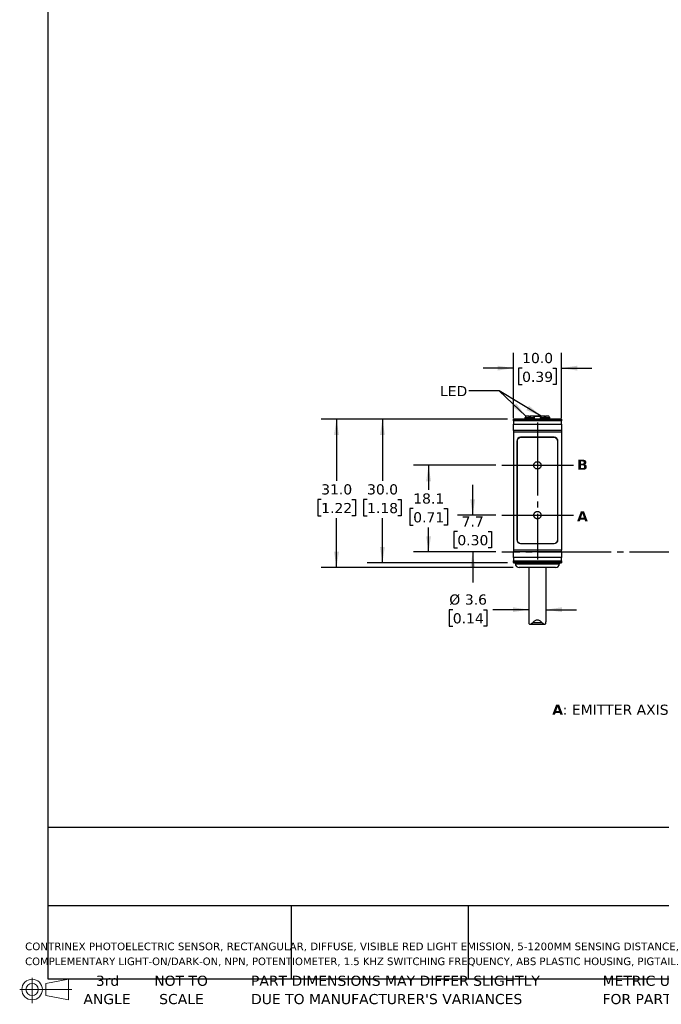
# Model space of a CAD drawing. Header units: millimetres. Extents: x 7 to 546, y 7 to 419.
# Tile 1 of 6: x 7 to 141, y 7 to 213. Entities that reach past the tile are written whole.
import ezdxf

# ---------------------------------------------------------------- set-up
doc = ezdxf.new("R2010")
doc.units = ezdxf.units.MM
doc.linetypes.add('SLD-Center', pattern=[19.05, 15.24, -1.27, 1.27, -1.27])
doc.linetypes.add('SLD-Solid', pattern=[0])
doc.layers.add('CENTER', color=40, linetype='SLD-Center')
doc.layers.add('DIMENSIONS', color=140, linetype='SLD-Solid', lineweight=25)
doc.layers.add('TEXT', color=140, linetype='SLD-Solid', lineweight=25)
doc.styles.add('SLDTEXTSTYLE0', font='VERDANAB.TTF')
doc.styles.add('SLDTEXTSTYLE1', font='VERDANA.TTF')
doc.styles.get("Standard").update_dxf_attribs({"font": 'VERDANA.TTF'})
doc.dimstyles.new('SLDDIMSTYLE0', dxfattribs={"dimtxt": 2.158008, "dimasz": 3.302, "dimexe": 0, "dimexo": 0.0625, "dimgap": 0.539502, "dimtad": 0, "dimtih": 1, "dimtoh": 1, "dimrnd": 1e-09, "dimzin": 12, "dimdsep": 46, "dimtxsty": 'SLDTEXTSTYLE1', "dimsah": 1, "dimcen": 0.09, "dimadec": 0, "dimazin": 3, "dimtfac": 1, "dimtmove": 0, "dimatfit": 0, "dimfxl": 0, "dimfrac": 2, "dimtolj": 1, "dimtzin": 12, "dimarcsym": 0})
doc.dimstyles.new('SLDDIMSTYLE1', dxfattribs={"dimtxt": 2.158008, "dimasz": 3.302, "dimexe": 0, "dimexo": 0.0625, "dimgap": 0.539502, "dimtad": 0, "dimtih": 1, "dimtoh": 1, "dimrnd": 1e-09, "dimzin": 12, "dimdsep": 46, "dimtxsty": 'SLDTEXTSTYLE1', "dimsah": 1, "dimcen": 0.09, "dimadec": 0, "dimazin": 3, "dimtfac": 1, "dimtofl": 0, "dimtmove": 0, "dimatfit": 3, "dimfxl": 0, "dimfrac": 2, "dimtolj": 1, "dimtzin": 12, "dimarcsym": 0})
doc.dimstyles.new('SLDDIMSTYLE2', dxfattribs={"dimtxt": 2.158008, "dimasz": 3.302, "dimexe": 0, "dimexo": 0.0625, "dimgap": 0.539502, "dimtad": 0, "dimtih": 1, "dimtoh": 1, "dimrnd": 1e-09, "dimzin": 4, "dimdsep": 46, "dimtxsty": 'SLDTEXTSTYLE1', "dimsah": 1, "dimcen": 0.09, "dimadec": 0, "dimazin": 1, "dimtfac": 1, "dimtmove": 0, "dimatfit": 0, "dimfxl": 0, "dimfrac": 2, "dimtolj": 1, "dimtzin": 12, "dimarcsym": 0})
doc.dimstyles.new('SLDDIMSTYLE3', dxfattribs={"dimtxt": 2.158008, "dimasz": 3.302, "dimexe": 0, "dimexo": 0.0625, "dimgap": 0.539502, "dimtad": 0, "dimtih": 1, "dimtoh": 1, "dimrnd": 1e-09, "dimzin": 4, "dimdsep": 46, "dimtxsty": 'SLDTEXTSTYLE1', "dimsah": 1, "dimcen": 0.09, "dimadec": 0, "dimazin": 1, "dimtfac": 1, "dimtofl": 0, "dimtmove": 0, "dimatfit": 3, "dimfxl": 0, "dimfrac": 2, "dimtolj": 1, "dimtzin": 12, "dimarcsym": 0})
doc.dimstyles.new('SLDDIMSTYLE5', dxfattribs={"dimtxt": 0.18, "dimasz": 3.302, "dimexe": 0, "dimexo": 0.0625, "dimgap": 0, "dimtad": 0, "dimtih": 1, "dimtoh": 1, "dimdec": 0, "dimrnd": 1e-09, "dimzin": 0, "dimdsep": 46, "dimtxsty": 'Standard', "dimsah": 1, "dimcen": 0.09, "dimadec": 0, "dimazin": 0, "dimtfac": 3.302, "dimtdec": 0, "dimtofl": 0, "dimtmove": 0, "dimatfit": 3, "dimfxl": 0, "dimfrac": 2, "dimtolj": 1, "dimtzin": 0, "dimarcsym": 0})

# ---------------------------------------------------------------- blocks, each defined once
blk = doc.blocks.new('Block11')
at = {"color": 7, "linetype": 'SLD-Solid', "lineweight": 18}
for p, q in [((2.59, 5.31), (2.59, 0)), ((5.48, 4.17), (10.18, 5.03)), ((5.48, 1.6), (5.48, 4.17)), ((10.18, 5.03), (10.18, 0.73)), ((0, 2.88), (10.87, 2.88)), ((5.48, 1.6), (10.18, 0.73))]:
    blk.add_line(p, q, dxfattribs=at)
for radius in [2.15, 1.29]:
    blk.add_circle((2.59, 2.88), radius, dxfattribs=at)
blk = doc.blocks.new('Block12')
at = {"color": 7, "linetype": 'Continuous'}
blk.add_blockref('Block11', (0, 0), dxfattribs=at)
blk = doc.blocks.new('SW_NOTE_0')
at = {"layer": 'TEXT', "color": 0, "char_height": 1.5875, "attachment_point": 1, "style": 'SLDTEXTSTYLE1'}
for s, insert in [('CONTRINEX PHOTOELECTRIC SENSOR, RECTANGULAR, DIFFUSE, VISIBLE RED LIGHT EMISSION, 5-1200MM SENSING DISTANCE, ', (0, 2.02)), ('COMPLEMENTARY LIGHT-ON/DARK-ON, NPN, POTENTIOMETER, 1.5 KHZ SWITCHING FREQUENCY, ABS PLASTIC HOUSING, PIGTAIL.', (0, -1.1))]:
    blk.add_mtext(s, dxfattribs=dict(at, insert=insert))
blk = doc.blocks.new('SW_NOTE_0_3')
at = {"layer": 'TEXT', "color": 0, "char_height": 2.1167, "attachment_point": 1, "style": 'SLDTEXTSTYLE1'}
for s, insert in [('PART DIMENSIONS MAY DIFFER SLIGHTLY ', (0, 2.69)), ("DUE TO MANUFACTURER'S VARIANCES", (0, -1.13))]:
    blk.add_mtext(s, dxfattribs=dict(at, insert=insert))
blk = doc.blocks.new('SW_NOTE_0_4')
at = {"layer": 'TEXT', "color": 0, "char_height": 2.117, "attachment_point": 2, "style": 'SLDTEXTSTYLE1'}
for s, insert in [('NOT TO', (5.26, 2.69)), ('SCALE', (5.35, -1.13))]:
    blk.add_mtext(s, dxfattribs=dict(at, insert=insert))
blk = doc.blocks.new('SW_NOTE_0_5')
at = {"layer": 'TEXT', "color": 0, "char_height": 2.117, "attachment_point": 2, "style": 'SLDTEXTSTYLE1'}
for s, insert in [('3rd', (2.32, 2.69)), ('ANGLE', (2.22, -1.13))]:
    blk.add_mtext(s, dxfattribs=dict(at, insert=insert))
blk = doc.blocks.new('SW_NOTE_0_6')
at = {"layer": 'TEXT', "color": 0, "char_height": 2.1167, "attachment_point": 1, "style": 'SLDTEXTSTYLE1'}
for s, insert in [('METRIC UNITS USED ', (0, 2.69)), ('FOR PART DESIGN', (0, -1.13))]:
    blk.add_mtext(s, dxfattribs=dict(at, insert=insert))
blk = doc.blocks.new('_D')
at = {"layer": 'DIMENSIONS'}
for p, q in [((101.39, 109.51), (101.39, 115.86)), ((106.22, 109.51), (98.22, 109.51)), ((98.19, 106.08), (97.46, 106.08)), ((97.46, 106.08), (97.46, 102.65)), ((104.6, 106.08), (105.32, 106.08)), ((105.32, 106.08), (105.32, 102.65)), ((97.46, 102.65), (98.19, 102.65)), ((106.22, 101.81), (98.22, 101.81)), ((101.39, 101.81), (101.39, 95.46)), ((105.32, 102.65), (104.6, 102.65))]:
    blk.add_line(p, q, dxfattribs=at)
for points in [[(101.39, 109.51), (101.9, 112.81), (100.88, 112.81)], [(101.39, 101.81), (100.88, 98.5), (101.9, 98.5)]]:
    blk.add_solid(points, dxfattribs=at)
at = {"layer": 'DIMENSIONS', "char_height": 2.117, "attachment_point": 1, "style": 'SLDTEXTSTYLE1'}
for s, insert in [('7.7', (99.08, 109.25)), ('0.30', (98.19, 105.34))]:
    blk.add_mtext(s, dxfattribs=dict(at, insert=insert))
blk = doc.blocks.new('_D_1')
at = {"layer": 'DIMENSIONS'}
for p, q in [((106.22, 119.91), (89, 119.91)), ((92.17, 119.91), (92.17, 114.77)), ((88.97, 110.86), (88.24, 110.86)), ((88.24, 110.86), (88.24, 107.43)), ((95.38, 110.86), (96.11, 110.86)), ((96.11, 110.86), (96.11, 107.43)), ((88.24, 107.43), (88.97, 107.43)), ((92.17, 101.81), (92.17, 106.95)), ((96.11, 107.43), (95.38, 107.43)), ((106.22, 101.81), (89, 101.81))]:
    blk.add_line(p, q, dxfattribs=at)
for points in [[(92.17, 119.91), (91.67, 116.6), (92.68, 116.6)], [(92.17, 101.81), (92.68, 105.11), (91.67, 105.11)]]:
    blk.add_solid(points, dxfattribs=at)
at = {"layer": 'DIMENSIONS', "char_height": 2.117, "attachment_point": 1, "style": 'SLDTEXTSTYLE1'}
for s, insert in [('18.1', (88.97, 114.03)), ('0.71', (88.97, 110.12))]:
    blk.add_mtext(s, dxfattribs=dict(at, insert=insert))
blk = doc.blocks.new('SW_NOTE_0_7')
at = {"layer": 'TEXT', "color": 0, "attachment_point": 1}
for s, insert, char_height, style in [('A', (0, 2.69), 2.12, 'SLDTEXTSTYLE0'), (': EMITTER AXIS      ', (2.19, 2.69), 2.1167, 'SLDTEXTSTYLE1'), ('B', (30.97, 2.69), 2.12, 'SLDTEXTSTYLE0'), (': RECEIVER AXIS', (33.12, 2.69), 2.1167, 'SLDTEXTSTYLE1')]:
    blk.add_mtext(s, dxfattribs=dict(at, insert=insert, char_height=char_height, style=style))
blk = doc.blocks.new('_D_10')
at = {"layer": 'DIMENSIONS'}
for p, q in [((108.62, 129.56), (79.37, 129.56)), ((82.55, 129.56), (82.55, 116.69)), ((79.34, 112.78), (78.62, 112.78)), ((78.62, 112.78), (78.62, 109.35)), ((85.75, 112.78), (86.48, 112.78)), ((86.48, 112.78), (86.48, 109.35)), ((78.62, 109.35), (79.34, 109.35)), ((86.48, 109.35), (85.75, 109.35)), ((82.55, 99.56), (82.55, 108.87)), ((108.62, 99.56), (79.37, 99.56))]:
    blk.add_line(p, q, dxfattribs=at)
for points in [[(82.55, 129.56), (82.04, 126.25), (83.05, 126.25)], [(82.55, 99.56), (83.05, 102.86), (82.04, 102.86)]]:
    blk.add_solid(points, dxfattribs=at)
at = {"layer": 'DIMENSIONS', "char_height": 2.117, "attachment_point": 1, "style": 'SLDTEXTSTYLE1'}
for s, insert in [('30.0', (79.34, 115.95)), ('1.18', (79.34, 112.04))]:
    blk.add_mtext(s, dxfattribs=dict(at, insert=insert))
blk = doc.blocks.new('_D_11')
at = {"layer": 'DIMENSIONS'}
for p, q in [((108.62, 129.56), (69.79, 129.56)), ((72.96, 129.56), (72.96, 116.69)), ((69.76, 112.78), (69.03, 112.78)), ((69.03, 112.78), (69.03, 109.35)), ((76.17, 112.78), (76.89, 112.78)), ((76.89, 112.78), (76.89, 109.35)), ((69.03, 109.35), (69.76, 109.35)), ((76.89, 109.35), (76.17, 109.35)), ((72.96, 98.56), (72.96, 108.87)), ((109.82, 98.56), (69.79, 98.56))]:
    blk.add_line(p, q, dxfattribs=at)
for points in [[(72.96, 129.56), (72.45, 126.25), (73.47, 126.25)], [(72.96, 98.56), (73.47, 101.86), (72.45, 101.86)]]:
    blk.add_solid(points, dxfattribs=at)
at = {"layer": 'DIMENSIONS', "char_height": 2.117, "attachment_point": 1, "style": 'SLDTEXTSTYLE1'}
for s, insert in [('31.0', (69.76, 115.95)), ('1.22', (69.76, 112.04))]:
    blk.add_mtext(s, dxfattribs=dict(at, insert=insert))
blk = doc.blocks.new('_D_12')
at = {"layer": 'DIMENSIONS'}
for p, q in [((109.89, 129.74), (109.89, 143.38)), ((119.89, 129.74), (119.89, 143.38)), ((109.89, 140.21), (103.54, 140.21)), ((111.7, 140.21), (110.98, 140.21)), ((110.98, 140.21), (110.98, 136.78)), ((118.11, 140.21), (118.84, 140.21)), ((118.84, 140.21), (118.84, 136.78)), ((119.89, 140.21), (126.24, 140.21)), ((110.98, 136.78), (111.7, 136.78)), ((118.84, 136.78), (118.11, 136.78))]:
    blk.add_line(p, q, dxfattribs=at)
for points in [[(109.89, 140.21), (106.58, 140.71), (106.58, 139.7)], [(119.89, 140.21), (123.19, 139.7), (123.19, 140.71)]]:
    blk.add_solid(points, dxfattribs=at)
at = {"layer": 'DIMENSIONS', "char_height": 2.117, "attachment_point": 1, "style": 'SLDTEXTSTYLE1'}
for s, insert in [('10.0', (111.7, 143.38)), ('0.39', (111.7, 139.46))]:
    blk.add_mtext(s, dxfattribs=dict(at, insert=insert))
blk = doc.blocks.new('_D_13')
at = {"layer": 'DIMENSIONS'}
for p, q in [((97.23, 89.76), (96.5, 89.76)), ((96.5, 89.76), (96.5, 86.33)), ((103.64, 89.76), (104.36, 89.76)), ((104.36, 89.76), (104.36, 86.33)), ((113.09, 89.76), (105.57, 89.76)), ((116.69, 89.76), (123.04, 89.76)), ((96.5, 86.33), (97.23, 86.33)), ((104.36, 86.33), (103.64, 86.33))]:
    blk.add_line(p, q, dxfattribs=at)
for points in [[(113.09, 89.76), (109.78, 90.27), (109.78, 89.26)], [(116.69, 89.76), (119.99, 89.26), (119.99, 90.27)]]:
    blk.add_solid(points, dxfattribs=at)
at = {"layer": 'DIMENSIONS', "char_height": 2.117, "attachment_point": 1, "style": 'SLDTEXTSTYLE1'}
for s, insert in [('%%c', (96.5, 92.94)), ('3.6', (99.75, 92.94)), ('0.14', (97.23, 89.02))]:
    blk.add_mtext(s, dxfattribs=dict(at, insert=insert))

msp = doc.modelspace()

# ---------------------------------------------------------------- linework, layer by layer
for p, q in [((119.886, 129.556), (109.886, 129.556)), ((109.886, 129.556), (109.886, 129.523)), ((112.309, 129.876), (112.286, 129.831)), ((112.286, 129.831), (112.286, 129.556)), ((114.286, 129.831), (112.286, 129.831)), ((113.096, 130.206), (112.499, 130.206)), ((113.286, 129.876), (113.096, 130.206)), ((113.177, 130.082), (113.174, 130.071)), ((113.261, 130.082), (113.177, 130.082)), ((113.234, 129.967), (113.261, 130.082)), ((113.476, 130.206), (113.286, 129.876)), ((113.344, 130.156), (113.323, 130.156)), ((113.448, 130.156), (113.344, 130.156)), ((114.074, 130.206), (113.476, 130.206)), ((115.622, 130.082), (114.151, 130.082)), ((114.286, 129.831), (114.264, 129.876)), ((114.286, 129.556), (114.286, 129.831)), ((115.509, 129.876), (115.486, 129.831)), ((115.486, 129.831), (115.486, 129.556)), ((117.486, 129.831), (115.486, 129.831)), ((116.296, 130.206), (115.699, 130.206)), ((116.486, 129.876), (116.296, 130.206)), ((116.595, 130.082), (116.368, 130.082)), ((116.676, 130.206), (116.486, 129.876)), ((116.598, 130.071), (116.595, 130.082)), ((117.274, 130.206), (116.676, 130.206)), ((117.486, 129.831), (117.464, 129.876)), ((117.486, 129.556), (117.486, 129.831)), ((119.886, 129.556), (119.886, 129.523)), ((109.886, 129.523), (119.886, 129.523)), ((109.886, 129.183), (109.886, 129.523)), ((119.886, 129.183), (109.886, 129.183)), ((109.886, 129.183), (109.886, 128.471)), ((109.886, 128.471), (119.886, 128.471)), ((109.886, 127.181), (109.886, 128.471)), ((119.886, 129.523), (119.886, 129.183)), ((119.886, 128.471), (119.886, 129.183)), ((119.886, 128.471), (119.886, 127.181)), ((119.886, 127.181), (109.886, 127.181)), ((109.886, 127.181), (109.886, 126.926)), ((109.886, 126.926), (109.886, 102.186)), ((109.886, 126.926), (119.886, 126.926)), ((118.386, 125.756), (111.386, 125.756)), ((118.336, 125.706), (111.436, 125.706)), ((119.886, 127.181), (119.886, 126.926)), ((119.886, 126.926), (119.886, 102.186)), ((110.586, 124.956), (110.586, 104.356)), ((110.636, 124.906), (110.636, 104.406)), ((119.136, 104.406), (119.136, 124.906)), ((119.186, 104.356), (119.186, 124.956)), ((111.386, 103.556), (118.386, 103.556)), ((111.436, 103.606), (118.336, 103.606)), ((119.886, 102.186), (109.886, 102.186)), ((109.886, 102.186), (109.886, 101.931)), ((109.886, 101.931), (119.886, 101.931)), ((109.886, 100.641), (109.886, 101.931)), ((119.886, 101.931), (119.886, 102.186)), ((119.886, 101.931), (119.886, 100.641)), ((119.886, 100.641), (109.886, 100.641)), ((109.886, 100.641), (109.886, 99.929)), ((109.886, 99.929), (119.886, 99.929)), ((109.886, 99.589), (109.886, 99.929)), ((119.886, 99.589), (109.886, 99.589)), ((109.886, 99.589), (109.886, 99.556)), ((109.886, 99.556), (119.886, 99.556)), ((110.286, 99.556), (110.286, 99.356)), ((110.286, 99.356), (119.486, 99.356)), ((119.486, 99.356), (119.486, 99.556)), ((119.886, 99.929), (119.886, 100.641)), ((119.886, 99.929), (119.886, 99.589)), ((119.886, 99.589), (119.886, 99.556)), ((113.086, 98.556), (113.086, 87.211)), ((116.686, 87.211), (116.686, 98.556)), ((113.094, 87.211), (113.093, 87.046)), ((113.289, 86.706), (116.476, 86.706)), ((115.866, 87.046), (113.907, 87.046)), ((116.68, 87.046), (116.679, 87.211))]:
    msp.add_line(p, q)
for centre, radius, start, end in [((113.274, 130.056), 0.1, 90, 165), ((116.499, 130.056), 0.1, 15, 90), ((111.386, 124.956), 0.8, 90, 180), ((111.436, 124.906), 0.8, 90, 180), ((118.336, 124.906), 0.8, 0, 90), ((118.386, 124.956), 0.8, 0, 90), ((111.386, 104.356), 0.8, 180, 270), ((111.436, 104.406), 0.8, 180, 270), ((118.336, 104.406), 0.8, 270, 0), ((118.386, 104.356), 0.8, 270, 0), ((111.086, 99.356), 0.8, 180, 270), ((118.686, 99.356), 0.8, 270, 0)]:
    msp.add_arc(centre, radius, start, end)
for centre, start_param, end_param in [((113.286, 123.256), 0.3927394, 0.4949341), ((113.286, 123.256), 5.7882512, 5.8904459), ((116.486, 123.256), 0.3927394, 0.4949341), ((116.486, 123.256), 5.7882512, 5.8904459)]:
    msp.add_ellipse(centre, major_axis=(0, 7.523), ratio=0.2734697, start_param=start_param, end_param=end_param)
for points, knots in [([(113.261, 130.082), (113.263, 130.093), (113.267, 130.103), (113.273, 130.112), (113.278, 130.121), (113.284, 130.129), (113.292, 130.136), (113.299, 130.143), (113.308, 130.148), (113.317, 130.151), (113.325, 130.155), (113.335, 130.156), (113.344, 130.156)], [0, 0, 0, 0, 0.00003323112, 0.00003323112, 0.00003323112, 0.00006639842, 0.00006639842, 0.00006639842, 0.00010053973, 0.00010053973, 0.00010053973, 0.00013404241, 0.00013404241, 0.00013404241, 0.00013404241]), ([(115.67, 130.156), (115.647, 130.156), (115.553, 130.156), (115.368, 130.156), (115.119, 130.156), (114.859, 130.156), (114.6, 130.156), (114.354, 130.156), (114.186, 130.156), (114.11, 130.156), (114.102, 130.156)], [0, 0, 0, 0, 0.0501751, 0.200713, 0.358701, 0.5170156, 0.6750037, 0.8333183, 0.9836153, 1, 1, 1, 1]), ([(116.498, 130.156), (116.498, 130.156), (116.504, 130.156), (116.479, 130.156), (116.424, 130.156), (116.356, 130.156), (116.325, 130.156)], [0, 0, 0, 0, 0.0222673, 0.3680842, 0.7146158, 1, 1, 1, 1]), ([(118.686, 98.556), (118.686, 98.556), (116.984, 98.556), (112.789, 98.556), (111.086, 98.556), (111.086, 98.556)], [0, 0, 0, 0, 0.5, 0.5, 1, 1, 1, 1]), ([(113.093, 87.046), (113.1, 86.924), (113.118, 86.829), (113.197, 86.716), (113.258, 86.698), (113.411, 86.723), (113.503, 86.765), (113.698, 86.881), (113.803, 86.957), (113.907, 87.046)], [0, 0, 0, 0, 0.25, 0.25, 0.5, 0.5, 0.75, 0.75, 1, 1, 1, 1]), ([(113.907, 87.046), (114.029, 87.191), (114.164, 87.329), (114.407, 87.501), (114.494, 87.551), (114.684, 87.624), (114.785, 87.645), (114.99, 87.644), (115.092, 87.623), (115.28, 87.55), (115.368, 87.5), (115.609, 87.329), (115.744, 87.191), (115.866, 87.046)], [0, 0, 0, 0, 0.25, 0.25, 0.375, 0.375, 0.5, 0.5, 0.625, 0.625, 0.75, 0.75, 1, 1, 1, 1]), ([(115.866, 87.046), (115.97, 86.957), (116.074, 86.882), (116.221, 86.794), (116.268, 86.769), (116.357, 86.73), (116.4, 86.717), (116.515, 86.698), (116.576, 86.716), (116.654, 86.828), (116.672, 86.924), (116.68, 87.046)], [0, 0, 0, 0, 0.25, 0.25, 0.375, 0.375, 0.5, 0.5, 0.75, 0.75, 1, 1, 1, 1])]:
    msp.add_open_spline(points, degree=3, knots=knots)
at = {"layer": 'CENTER'}
for p, q in [((114.886, 128.85), (114.886, 100.257)), ((122.448, 119.906), (107.493, 119.906)), ((107.493, 109.506), (122.448, 109.506)), ((168.387, 101.806), (107.493, 101.806))]:
    msp.add_line(p, q, dxfattribs=at)
for centre in [(114.886, 119.908), (114.886, 109.506)]:
    msp.add_circle(centre, 0.762, dxfattribs=at)
at = {"layer": 'TEXT'}
for p, q in [((12.7, 419.1), (12.7, 12.7)), ((546.1, 44.252), (12.7, 44.252)), ((546.1, 27.94), (12.7, 27.94)), ((63.5, 27.94), (63.5, 12.7)), ((100.423, 27.94), (100.423, 12.7)), ((12.7, 12.7), (546.1, 12.7))]:
    msp.add_line(p, q, dxfattribs=at)

# ---------------------------------------------------------------- block references
for name, p in [('SW_NOTE_0_7', (117.986, 67.237)), ('SW_NOTE_0', (7.966, 18.216)), ('Block12', (6.838, 7.554)), ('SW_NOTE_0_5', (22.847, 10.635)), ('SW_NOTE_0_4', (35.257, 10.635)), ('SW_NOTE_0_3', (55.119, 10.635)), ('SW_NOTE_0_6', (128.478, 10.635))]:
    msp.add_blockref(name, p, dxfattribs=at)

# ---------------------------------------------------------------- texts
at = {"layer": 'TEXT', "attachment_point": 1}
for s, insert, char_height, style in [('LED', (94.56, 136.471), 2.1167, 'SLDTEXTSTYLE1'), ('LED', (94.56, 136.471), 2.1167, 'SLDTEXTSTYLE1'), ('B', (123.191, 121.088), 2.117, 'SLDTEXTSTYLE0'), ('A', (123.169, 110.323), 2.117, 'SLDTEXTSTYLE0')]:
    msp.add_mtext(s, dxfattribs=dict(at, insert=insert, char_height=char_height, style=style))

# ---------------------------------------------------------------- dimensions: what is measured, and where the dimension line sits
at = {"layer": 'DIMENSIONS'}
dim = msp.add_linear_dim(base=(119.886, 140.206), p1=(109.886, 128.471), p2=(119.886, 128.471), dimstyle='SLDDIMSTYLE2', dxfattribs=at)
dim.commit()
dim.dimension.update_dxf_attribs({"geometry": '_D_12', "text_midpoint": (114.906, 140.206), "dimtype": 160})
for base, p1, p2, dimstyle, picture, middle in [((72.963, 129.556), (111.086, 98.556), (109.886, 129.556), 'SLDDIMSTYLE3', '_D_11', (72.963, 112.781)), ((82.546, 129.556), (109.886, 99.556), (109.886, 129.556), 'SLDDIMSTYLE3', '_D_10', (82.546, 112.781)), ((92.174, 101.806), (107.493, 119.906), (107.493, 101.806), 'SLDDIMSTYLE1', '_D_1', (92.174, 110.861)), ((101.393, 109.506), (107.493, 101.806), (107.493, 109.506), 'SLDDIMSTYLE0', '_D', (101.393, 106.083))]:
    dim = msp.add_linear_dim(base=base, p1=p1, p2=p2, angle=90, dimstyle=dimstyle, dxfattribs=at)
    dim.commit()
    dim.dimension.update_dxf_attribs({"geometry": picture, "text_midpoint": middle, "dimtype": 160})
dim = msp.add_linear_dim(base=(113.086, 89.764), p1=(116.686, 87.22), p2=(113.086, 87.22), text='%%c<>', dimstyle='SLDDIMSTYLE0', dxfattribs=at)
dim.commit()
dim.dimension.update_dxf_attribs({"geometry": '_D_13', "text_midpoint": (100.434, 89.764), "dimtype": 160})

# ---------------------------------------------------------------- leaders
at = {"layer": 'TEXT'}
for points in [[(112.499, 130.206), (106.917, 135.45), (100.567, 135.45)], [(115.699, 130.206), (106.917, 135.45), (100.567, 135.45)]]:
    msp.add_leader(points, dimstyle='SLDDIMSTYLE5', dxfattribs=at)

doc.saveas('drawing.dxf')
